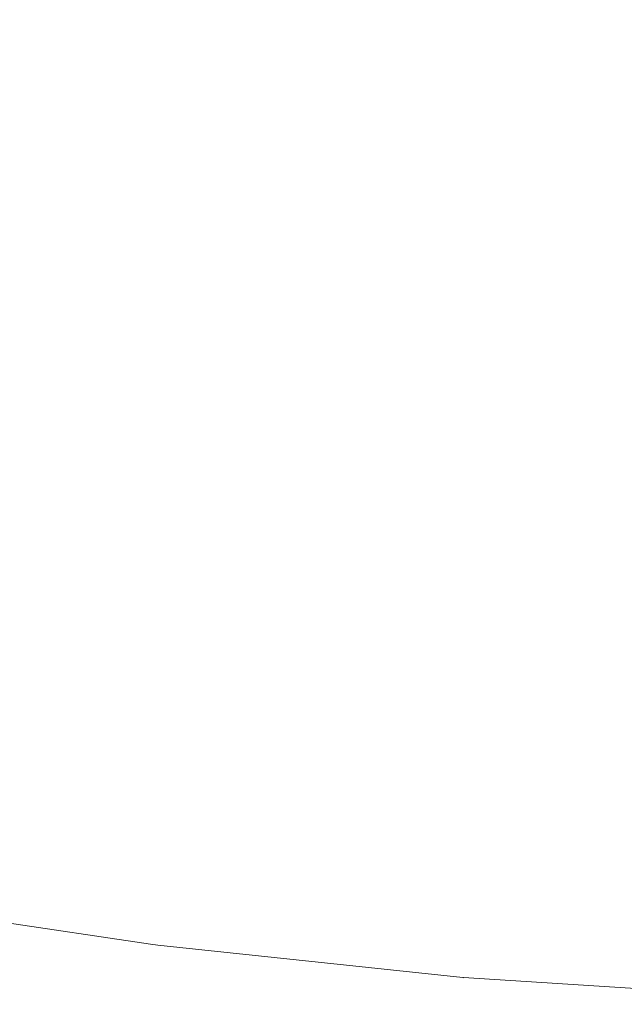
# Model space of a CAD drawing. Header units: centimetres. Extents: x -26.3 to 27.5, y 4.2 to 67.9.
# Tile 134 of 256: x -8.0155 to -7.9992, y 4.5002 to 4.5268. Entities that reach past the tile are written whole.
import ezdxf

# ---------------------------------------------------------------- set-up
doc = ezdxf.new("R2010")
doc.units = ezdxf.units.CM
doc.header["$LTSCALE"] = 2.54
doc.layers.add('Lucido design-1', color=7, linetype='Continuous')

# ---------------------------------------------------------------- blocks, each defined once
blk = doc.blocks.new('Gruppo-2-1')
at = {"color": 7, "linetype": 'Continuous', "lineweight": 9}
for points in [[(-25.986537, 5.900212, -1111.014164), (-25.986537, 4.300212, -1111.014164), (27.113463, 4.300212, -1111.014164), (27.113463, 5.900212, -1111.014164)], [(-25.986537, 5.900212, -1147.114164), (-25.986537, 4.300212, -1147.114164), (27.113463, 4.300212, -1147.114164), (27.113463, 5.900212, -1147.114164)]]:
    blk.add_3dface(points, dxfattribs=at)
for points, invisible_edges in [([(-8.008933, 4.52532, -1111.449548), (-8.016336, 4.526428, -1111.449548), (-8.015873, 4.529129, -1111.446444), (-8.008585, 4.528038, -1111.446444)], 15), ([(-8.008933, 4.52532, -1147.549548), (-8.016336, 4.526428, -1147.549548), (-8.015873, 4.529129, -1147.546444), (-8.008585, 4.528038, -1147.546444)], 15), ([(-8.00149, 4.524527, -1111.449548), (-8.008933, 4.52532, -1111.449548), (-8.008585, 4.528038, -1111.446444), (-8.001258, 4.527258, -1111.446444)], 15), ([(-8.00149, 4.524527, -1147.549548), (-8.008933, 4.52532, -1147.549548), (-8.008585, 4.528038, -1147.546444), (-8.001258, 4.527258, -1147.546444)], 15), ([(-7.994021, 4.52405, -1111.449548), (-8.00149, 4.524527, -1111.449548), (-8.001258, 4.527258, -1111.446444), (-7.993904, 4.526789, -1111.446444)], 15), ([(-7.994021, 4.52405, -1147.549548), (-8.00149, 4.524527, -1147.549548), (-8.001258, 4.527258, -1147.546444), (-7.993904, 4.526789, -1147.546444)], 15), ([(-8.009264, 4.522733, -1111.452761), (-8.016776, 4.523858, -1111.452761), (-8.016336, 4.526428, -1111.449548), (-8.008933, 4.52532, -1111.449548)], 15), ([(-8.009264, 4.522733, -1147.552761), (-8.016776, 4.523858, -1147.552761), (-8.016336, 4.526428, -1147.549548), (-8.008933, 4.52532, -1147.549548)], 15), ([(-8.001712, 4.521928, -1111.452761), (-8.009264, 4.522733, -1111.452761), (-8.008933, 4.52532, -1111.449548), (-8.00149, 4.524527, -1111.449548)], 15), ([(-8.001712, 4.521928, -1147.552761), (-8.009264, 4.522733, -1147.552761), (-8.008933, 4.52532, -1147.549548), (-8.00149, 4.524527, -1147.549548)], 15), ([(-7.994131, 4.521445, -1111.452761), (-8.001712, 4.521928, -1111.452761), (-8.00149, 4.524527, -1111.449548), (-7.994021, 4.52405, -1111.449548)], 15), ([(-7.994131, 4.521445, -1147.552761), (-8.001712, 4.521928, -1147.552761), (-8.00149, 4.524527, -1147.549548), (-7.994021, 4.52405, -1147.549548)], 15), ([(-8.009578, 4.520283, -1111.456076), (-8.017194, 4.521423, -1111.456076), (-8.016776, 4.523858, -1111.452761), (-8.009264, 4.522733, -1111.452761)], 15), ([(-8.009578, 4.520283, -1147.556076), (-8.017194, 4.521423, -1147.556076), (-8.016776, 4.523858, -1147.552761), (-8.009264, 4.522733, -1147.552761)], 15), ([(-8.001921, 4.519467, -1111.456076), (-8.009578, 4.520283, -1111.456076), (-8.009264, 4.522733, -1111.452761), (-8.001712, 4.521928, -1111.452761)], 15), ([(-8.001921, 4.519467, -1147.556076), (-8.009578, 4.520283, -1147.556076), (-8.009264, 4.522733, -1147.552761), (-8.001712, 4.521928, -1147.552761)], 15), ([(-7.994236, 4.518977, -1111.456076), (-8.001921, 4.519467, -1111.456076), (-8.001712, 4.521928, -1111.452761), (-7.994131, 4.521445, -1111.452761)], 15), ([(-7.994236, 4.518977, -1147.556076), (-8.001921, 4.519467, -1147.556076), (-8.001712, 4.521928, -1147.552761), (-7.994131, 4.521445, -1147.552761)], 15), ([(-8.009874, 4.517972, -1111.459487), (-8.017588, 4.519127, -1111.459487), (-8.017194, 4.521423, -1111.456076), (-8.009578, 4.520283, -1111.456076)], 15), ([(-8.009874, 4.517972, -1147.559487), (-8.017588, 4.519127, -1147.559487), (-8.017194, 4.521423, -1147.556076), (-8.009578, 4.520283, -1147.556076)], 15), ([(-8.002119, 4.517146, -1111.459487), (-8.009874, 4.517972, -1111.459487), (-8.009578, 4.520283, -1111.456076), (-8.001921, 4.519467, -1111.456076)], 15), ([(-8.002119, 4.517146, -1147.559487), (-8.009874, 4.517972, -1147.559487), (-8.009578, 4.520283, -1147.556076), (-8.001921, 4.519467, -1147.556076)], 15), ([(-7.994335, 4.51665, -1111.459487), (-8.002119, 4.517146, -1111.459487), (-8.001921, 4.519467, -1111.456076), (-7.994236, 4.518977, -1111.456076)], 15), ([(-7.994335, 4.51665, -1147.559487), (-8.002119, 4.517146, -1147.559487), (-8.001921, 4.519467, -1147.556076), (-7.994236, 4.518977, -1147.556076)], 15), ([(-8.010152, 4.515805, -1111.462988), (-8.017957, 4.516973, -1111.462988), (-8.017588, 4.519127, -1111.459487), (-8.009874, 4.517972, -1111.459487)], 15), ([(-8.010152, 4.515805, -1147.562988), (-8.017957, 4.516973, -1147.562988), (-8.017588, 4.519127, -1147.559487), (-8.009874, 4.517972, -1147.559487)], 15), ([(-8.002304, 4.514969, -1111.462988), (-8.010152, 4.515805, -1111.462988), (-8.009874, 4.517972, -1111.459487), (-8.002119, 4.517146, -1111.459487)], 15), ([(-8.002304, 4.514969, -1147.562988), (-8.010152, 4.515805, -1147.562988), (-8.009874, 4.517972, -1147.559487), (-8.002119, 4.517146, -1147.559487)], 15), ([(-7.994428, 4.514467, -1111.462988), (-8.002304, 4.514969, -1111.462988), (-8.002119, 4.517146, -1111.459487), (-7.994335, 4.51665, -1111.459487)], 15), ([(-7.994428, 4.514467, -1147.562988), (-8.002304, 4.514969, -1147.562988), (-8.002119, 4.517146, -1147.559487), (-7.994335, 4.51665, -1147.559487)], 15), ([(-8.01041, 4.513785, -1111.466573), (-8.018301, 4.514966, -1111.466573), (-8.017957, 4.516973, -1111.462988), (-8.010152, 4.515805, -1111.462988)], 15), ([(-8.01041, 4.513785, -1147.566573), (-8.018301, 4.514966, -1147.566573), (-8.017957, 4.516973, -1147.562988), (-8.010152, 4.515805, -1147.562988)], 15), ([(-8.002477, 4.51294, -1111.466573), (-8.01041, 4.513785, -1111.466573), (-8.010152, 4.515805, -1111.462988), (-8.002304, 4.514969, -1111.462988)], 15), ([(-8.002477, 4.51294, -1147.566573), (-8.01041, 4.513785, -1147.566573), (-8.010152, 4.515805, -1147.562988), (-8.002304, 4.514969, -1147.562988)], 15), ([(-8.01065, 4.511914, -1111.470236), (-8.01862, 4.513107, -1111.470236), (-8.018301, 4.514966, -1111.466573), (-8.01041, 4.513785, -1111.466573)], 15), ([(-8.01065, 4.511914, -1147.570236), (-8.01862, 4.513107, -1147.570236), (-8.018301, 4.514966, -1147.566573), (-8.01041, 4.513785, -1147.566573)], 15), ([(-7.994514, 4.512432, -1111.466573), (-8.002477, 4.51294, -1111.466573), (-8.002304, 4.514969, -1111.462988), (-7.994428, 4.514467, -1111.462988)], 15), ([(-7.994514, 4.512432, -1147.566573), (-8.002477, 4.51294, -1147.566573), (-8.002304, 4.514969, -1147.562988), (-7.994428, 4.514467, -1147.562988)], 15), ([(-8.002637, 4.511061, -1111.470236), (-8.01065, 4.511914, -1111.470236), (-8.01041, 4.513785, -1111.466573), (-8.002477, 4.51294, -1111.466573)], 15), ([(-8.002637, 4.511061, -1147.570236), (-8.01065, 4.511914, -1147.570236), (-8.01041, 4.513785, -1147.566573), (-8.002477, 4.51294, -1147.566573)], 15), ([(-8.01087, 4.510197, -1111.473971), (-8.018912, 4.511401, -1111.473971), (-8.01862, 4.513107, -1111.470236), (-8.01065, 4.511914, -1111.470236)], 15), ([(-8.01087, 4.510197, -1147.573971), (-8.018912, 4.511401, -1147.573971), (-8.01862, 4.513107, -1147.570236), (-8.01065, 4.511914, -1147.570236)], 15), ([(-7.994594, 4.510548, -1111.470236), (-8.002637, 4.511061, -1111.470236), (-8.002477, 4.51294, -1111.466573), (-7.994514, 4.512432, -1111.466573)], 15), ([(-7.994594, 4.510548, -1147.570236), (-8.002637, 4.511061, -1147.570236), (-8.002477, 4.51294, -1147.566573), (-7.994514, 4.512432, -1147.566573)], 15), ([(-8.002783, 4.509335, -1111.473971), (-8.01087, 4.510197, -1111.473971), (-8.01065, 4.511914, -1111.470236), (-8.002637, 4.511061, -1111.470236)], 15), ([(-8.002783, 4.509335, -1147.573971), (-8.01087, 4.510197, -1147.573971), (-8.01065, 4.511914, -1147.570236), (-8.002637, 4.511061, -1147.570236)], 15), ([(-8.01107, 4.508634, -1111.47777), (-8.019179, 4.509848, -1111.47777), (-8.018912, 4.511401, -1111.473971), (-8.01087, 4.510197, -1111.473971)], 15), ([(-8.01107, 4.508634, -1147.57777), (-8.019179, 4.509848, -1147.57777), (-8.018912, 4.511401, -1147.573971), (-8.01087, 4.510197, -1147.573971)], 15), ([(-7.994668, 4.508818, -1111.473971), (-8.002783, 4.509335, -1111.473971), (-8.002637, 4.511061, -1111.470236), (-7.994594, 4.510548, -1111.470236)], 15), ([(-7.994668, 4.508818, -1147.573971), (-8.002783, 4.509335, -1147.573971), (-8.002637, 4.511061, -1147.570236), (-7.994594, 4.510548, -1147.570236)], 15), ([(-8.002917, 4.507766, -1111.47777), (-8.01107, 4.508634, -1111.47777), (-8.01087, 4.510197, -1111.473971), (-8.002783, 4.509335, -1111.473971)], 15), ([(-8.002917, 4.507766, -1147.57777), (-8.01107, 4.508634, -1147.57777), (-8.01087, 4.510197, -1147.573971), (-8.002783, 4.509335, -1147.573971)], 15), ([(-8.01125, 4.507229, -1111.481627), (-8.019418, 4.508452, -1111.481627), (-8.019179, 4.509848, -1111.47777), (-8.01107, 4.508634, -1111.47777)], 15), ([(-8.01125, 4.507229, -1147.581627), (-8.019418, 4.508452, -1147.581627), (-8.019179, 4.509848, -1147.57777), (-8.01107, 4.508634, -1147.57777)], 15), ([(-7.994735, 4.507244, -1111.47777), (-8.002917, 4.507766, -1111.47777), (-8.002783, 4.509335, -1111.473971), (-7.994668, 4.508818, -1111.473971)], 15), ([(-7.994735, 4.507244, -1147.57777), (-8.002917, 4.507766, -1147.57777), (-8.002783, 4.509335, -1147.573971), (-7.994668, 4.508818, -1147.573971)], 15), ([(-8.003037, 4.506354, -1111.481627), (-8.01125, 4.507229, -1111.481627), (-8.01107, 4.508634, -1111.47777), (-8.002917, 4.507766, -1111.47777)], 15), ([(-8.003037, 4.506354, -1147.581627), (-8.01125, 4.507229, -1147.581627), (-8.01107, 4.508634, -1147.57777), (-8.002917, 4.507766, -1147.57777)], 15), ([(-8.011409, 4.505983, -1111.485536), (-8.01963, 4.507214, -1111.485536), (-8.019418, 4.508452, -1111.481627), (-8.01125, 4.507229, -1111.481627)], 15), ([(-8.011409, 4.505983, -1147.585536), (-8.01963, 4.507214, -1147.585536), (-8.019418, 4.508452, -1147.581627), (-8.01125, 4.507229, -1147.581627)], 15), ([(-7.994795, 4.505829, -1111.481627), (-8.003037, 4.506354, -1111.481627), (-8.002917, 4.507766, -1111.47777), (-7.994735, 4.507244, -1111.47777)], 15), ([(-7.994795, 4.505829, -1147.581627), (-8.003037, 4.506354, -1147.581627), (-8.002917, 4.507766, -1147.57777), (-7.994735, 4.507244, -1147.57777)], 15), ([(-8.011548, 4.504899, -1111.489489), (-8.019815, 4.506136, -1111.489489), (-8.01963, 4.507214, -1111.485536), (-8.011409, 4.505983, -1111.485536)], 15), ([(-8.011548, 4.504899, -1147.589489), (-8.019815, 4.506136, -1147.589489), (-8.01963, 4.507214, -1147.585536), (-8.011409, 4.505983, -1147.585536)], 15), ([(-8.003144, 4.505103, -1111.485536), (-8.011409, 4.505983, -1111.485536), (-8.01125, 4.507229, -1111.481627), (-8.003037, 4.506354, -1111.481627)], 15), ([(-8.003144, 4.505103, -1147.585536), (-8.011409, 4.505983, -1147.585536), (-8.01125, 4.507229, -1147.581627), (-8.003037, 4.506354, -1147.581627)], 15), ([(-7.994848, 4.504574, -1111.485536), (-8.003144, 4.505103, -1111.485536), (-8.003037, 4.506354, -1111.481627), (-7.994795, 4.505829, -1111.481627)], 15), ([(-7.994848, 4.504574, -1147.585536), (-8.003144, 4.505103, -1147.585536), (-8.003037, 4.506354, -1147.581627), (-7.994795, 4.505829, -1147.581627)], 15), ([(-8.011666, 4.503977, -1111.493481), (-8.019972, 4.50522, -1111.493481), (-8.019815, 4.506136, -1111.489489), (-8.011548, 4.504899, -1111.489489)], 15), ([(-8.011666, 4.503977, -1147.593481), (-8.019972, 4.50522, -1147.593481), (-8.019815, 4.506136, -1147.589489), (-8.011548, 4.504899, -1147.589489)], 15), ([(-8.003236, 4.504013, -1111.489489), (-8.011548, 4.504899, -1111.489489), (-8.011409, 4.505983, -1111.485536), (-8.003144, 4.505103, -1111.485536)], 15), ([(-8.003236, 4.504013, -1147.589489), (-8.011548, 4.504899, -1147.589489), (-8.011409, 4.505983, -1147.585536), (-8.003144, 4.505103, -1147.585536)], 15), ([(-8.011763, 4.503218, -1111.497503), (-8.020101, 4.504466, -1111.497503), (-8.019972, 4.50522, -1111.493481), (-8.011666, 4.503977, -1111.493481)], 15), ([(-8.011763, 4.503218, -1147.597503), (-8.020101, 4.504466, -1147.597503), (-8.019972, 4.50522, -1147.593481), (-8.011666, 4.503977, -1147.593481)], 15), ([(-8.003315, 4.503087, -1111.493481), (-8.011666, 4.503977, -1111.493481), (-8.011548, 4.504899, -1111.489489), (-8.003236, 4.504013, -1111.489489)], 15), ([(-8.003315, 4.503087, -1147.593481), (-8.011666, 4.503977, -1147.593481), (-8.011548, 4.504899, -1147.589489), (-8.003236, 4.504013, -1147.589489)], 15), ([(-7.994894, 4.503481, -1111.489489), (-8.003236, 4.504013, -1111.489489), (-8.003144, 4.505103, -1111.485536), (-7.994848, 4.504574, -1111.485536)], 15), ([(-7.994894, 4.503481, -1147.589489), (-8.003236, 4.504013, -1147.589489), (-8.003144, 4.505103, -1147.585536), (-7.994848, 4.504574, -1147.585536)], 15), ([(-8.011839, 4.502624, -1111.50155), (-8.020203, 4.503876, -1111.50155), (-8.020101, 4.504466, -1111.497503), (-8.011763, 4.503218, -1111.497503)], 15), ([(-8.011839, 4.502624, -1147.60155), (-8.020203, 4.503876, -1147.60155), (-8.020101, 4.504466, -1147.597503), (-8.011763, 4.503218, -1147.597503)], 15), ([(-8.011894, 4.502195, -1111.505614), (-8.020276, 4.50345, -1111.505614), (-8.020203, 4.503876, -1111.50155), (-8.011839, 4.502624, -1111.50155)], 15), ([(-8.011894, 4.502195, -1147.605614), (-8.020276, 4.50345, -1147.605614), (-8.020203, 4.503876, -1147.60155), (-8.011839, 4.502624, -1147.60155)], 15), ([(-8.00338, 4.502325, -1111.497503), (-8.011763, 4.503218, -1111.497503), (-8.011666, 4.503977, -1111.493481), (-8.003315, 4.503087, -1111.493481)], 15), ([(-8.00338, 4.502325, -1147.597503), (-8.011763, 4.503218, -1147.597503), (-8.011666, 4.503977, -1147.593481), (-8.003315, 4.503087, -1147.593481)], 15), ([(-7.994934, 4.502553, -1111.493481), (-8.003315, 4.503087, -1111.493481), (-8.003236, 4.504013, -1111.489489), (-7.994894, 4.503481, -1111.489489)], 15), ([(-7.994934, 4.502553, -1147.593481), (-8.003315, 4.503087, -1147.593481), (-8.003236, 4.504013, -1147.589489), (-7.994894, 4.503481, -1147.589489)], 15), ([(-8.011928, 4.501931, -1111.509689), (-8.020321, 4.503188, -1111.509689), (-8.020276, 4.50345, -1111.505614), (-8.011894, 4.502195, -1111.505614)], 15), ([(-8.011928, 4.501931, -1147.609689), (-8.020321, 4.503188, -1147.609689), (-8.020276, 4.50345, -1147.605614), (-8.011894, 4.502195, -1147.605614)], 15), ([(-8.011964, 4.501656, -1111.720125), (-8.020368, 4.502914, -1111.720125), (-8.020341, 4.50307, -1111.716136), (-8.011943, 4.501813, -1111.716136)], 15), ([(-8.011964, 4.501656, -1147.820125), (-8.020368, 4.502914, -1147.820125), (-8.020341, 4.50307, -1147.816136), (-8.011943, 4.501813, -1147.816136)], 15), ([(-8.019928, 4.503028, -1111.714164), (-8.011941, 4.501832, -1111.714164), (-8.011943, 4.501813, -1111.716136), (-8.020341, 4.50307, -1111.716136)], 14), ([(-8.019928, 4.503028, -1147.814164), (-8.011941, 4.501832, -1147.814164), (-8.011943, 4.501813, -1147.816136), (-8.020341, 4.50307, -1147.816136)], 14), ([(-8.011941, 4.501833, -1111.513619), (-8.020337, 4.50309, -1111.513619), (-8.020321, 4.503188, -1111.509689), (-8.011928, 4.501931, -1111.509689)], 15), ([(-8.011941, 4.501833, -1147.613619), (-8.020337, 4.50309, -1147.613619), (-8.020321, 4.503188, -1147.609689), (-8.011928, 4.501931, -1147.609689)], 15), ([(-8.020337, 4.50309, -1111.513619), (-8.011941, 4.501833, -1111.513619), (-8.011941, 4.501832, -1111.514164), (-8.019928, 4.503028, -1111.514164)], 11), ([(-8.020337, 4.50309, -1147.613619), (-8.011941, 4.501833, -1147.613619), (-8.011941, 4.501832, -1147.614164), (-8.019928, 4.503028, -1147.614164)], 11), ([(-8.011941, 4.501832, -1111.714164), (-8.019928, 4.503028, -1111.714164), (-8.019928, 4.503028, -1111.514164), (-8.011941, 4.501832, -1111.514164)], 10), ([(-8.011941, 4.501832, -1147.814164), (-8.019928, 4.503028, -1147.814164), (-8.019928, 4.503028, -1147.614164), (-8.011941, 4.501832, -1147.614164)], 10), ([(-8.003431, 4.501728, -1111.50155), (-8.011839, 4.502624, -1111.50155), (-8.011763, 4.503218, -1111.497503), (-8.00338, 4.502325, -1111.497503)], 15), ([(-8.003431, 4.501728, -1147.60155), (-8.011839, 4.502624, -1147.60155), (-8.011763, 4.503218, -1147.597503), (-8.00338, 4.502325, -1147.597503)], 15), ([(-7.994966, 4.501789, -1111.497503), (-8.00338, 4.502325, -1111.497503), (-8.003315, 4.503087, -1111.493481), (-7.994934, 4.502553, -1111.493481)], 15), ([(-7.994966, 4.501789, -1147.597503), (-8.00338, 4.502325, -1147.597503), (-8.003315, 4.503087, -1147.593481), (-7.994934, 4.502553, -1147.593481)], 15), ([(-8.012004, 4.50134, -1111.724109), (-8.020421, 4.5026, -1111.724109), (-8.020368, 4.502914, -1111.720125), (-8.011964, 4.501656, -1111.720125)], 15), ([(-8.012004, 4.50134, -1147.824109), (-8.020421, 4.5026, -1147.824109), (-8.020368, 4.502914, -1147.820125), (-8.011964, 4.501656, -1147.820125)], 15), ([(-8.012065, 4.500866, -1111.728083), (-8.020502, 4.502129, -1111.728083), (-8.020421, 4.5026, -1111.724109), (-8.012004, 4.50134, -1111.724109)], 15), ([(-8.012065, 4.500866, -1147.828083), (-8.020502, 4.502129, -1147.828083), (-8.020421, 4.5026, -1147.824109), (-8.012004, 4.50134, -1147.824109)], 15), ([(-8.003468, 4.501297, -1111.505614), (-8.011894, 4.502195, -1111.505614), (-8.011839, 4.502624, -1111.50155), (-8.003431, 4.501728, -1111.50155)], 15), ([(-8.003468, 4.501297, -1147.605614), (-8.011894, 4.502195, -1147.605614), (-8.011839, 4.502624, -1147.60155), (-8.003431, 4.501728, -1147.60155)], 15), ([(-8.00349, 4.501032, -1111.509689), (-8.011928, 4.501931, -1111.509689), (-8.011894, 4.502195, -1111.505614), (-8.003468, 4.501297, -1111.505614)], 15), ([(-8.00349, 4.501032, -1147.609689), (-8.011928, 4.501931, -1147.609689), (-8.011894, 4.502195, -1147.605614), (-8.003468, 4.501297, -1147.605614)], 15), ([(-7.994992, 4.50119, -1111.50155), (-8.003431, 4.501728, -1111.50155), (-8.00338, 4.502325, -1111.497503), (-7.994966, 4.501789, -1111.497503)], 15), ([(-7.994992, 4.50119, -1147.60155), (-8.003431, 4.501728, -1147.60155), (-8.00338, 4.502325, -1147.597503), (-7.994966, 4.501789, -1147.597503)], 15), ([(-8.012146, 4.500234, -1111.73204), (-8.02061, 4.501501, -1111.73204), (-8.020502, 4.502129, -1111.728083), (-8.012065, 4.500866, -1111.728083)], 15), ([(-8.012146, 4.500234, -1147.83204), (-8.02061, 4.501501, -1147.83204), (-8.020502, 4.502129, -1147.828083), (-8.012065, 4.500866, -1147.828083)], 15), ([(-8.003498, 4.500934, -1111.513619), (-8.011941, 4.501833, -1111.513619), (-8.011928, 4.501931, -1111.509689), (-8.00349, 4.501032, -1111.509689)], 15), ([(-8.003498, 4.500934, -1147.613619), (-8.011941, 4.501833, -1147.613619), (-8.011928, 4.501931, -1147.609689), (-8.00349, 4.501032, -1147.609689)], 15), ([(-8.003541, 4.500439, -1111.724109), (-8.012004, 4.50134, -1111.724109), (-8.011964, 4.501656, -1111.720125), (-8.003514, 4.500755, -1111.720125)], 15), ([(-8.003541, 4.500439, -1147.824109), (-8.012004, 4.50134, -1147.824109), (-8.011964, 4.501656, -1147.820125), (-8.003514, 4.500755, -1147.820125)], 15), ([(-8.003514, 4.500755, -1111.720125), (-8.011964, 4.501656, -1111.720125), (-8.011943, 4.501813, -1111.716136), (-8.0035, 4.500913, -1111.716136)], 15), ([(-8.003514, 4.500755, -1147.820125), (-8.011964, 4.501656, -1147.820125), (-8.011943, 4.501813, -1147.816136), (-8.0035, 4.500913, -1147.816136)], 15), ([(-8.011943, 4.501813, -1111.716136), (-8.011941, 4.501832, -1111.714164), (-8.01175, 4.501812, -1111.714164)], 9), ([(-8.011943, 4.501813, -1147.816136), (-8.011941, 4.501832, -1147.814164), (-8.01175, 4.501812, -1147.814164)], 9), ([(-8.0035, 4.500913, -1111.716136), (-8.011943, 4.501813, -1111.716136), (-8.01175, 4.501812, -1111.714164), (-8.003522, 4.500935, -1111.714164)], 11), ([(-8.0035, 4.500913, -1147.816136), (-8.011943, 4.501813, -1147.816136), (-8.01175, 4.501812, -1147.814164), (-8.003522, 4.500935, -1147.814164)], 11), ([(-8.011941, 4.501833, -1111.513619), (-8.003498, 4.500934, -1111.513619), (-8.003522, 4.500935, -1111.514164), (-8.01175, 4.501812, -1111.514164)], 11), ([(-8.01175, 4.501812, -1111.514164), (-8.011941, 4.501832, -1111.514164), (-8.011941, 4.501833, -1111.513619)], 10), ([(-8.011941, 4.501833, -1147.613619), (-8.003498, 4.500934, -1147.613619), (-8.003522, 4.500935, -1147.614164), (-8.01175, 4.501812, -1147.614164)], 11), ([(-8.01175, 4.501812, -1147.614164), (-8.011941, 4.501832, -1147.614164), (-8.011941, 4.501833, -1147.613619)], 10), ([(-8.011941, 4.501832, -1111.514164), (-8.01175, 4.501812, -1111.514164), (-8.01175, 4.501812, -1111.714164), (-8.011941, 4.501832, -1111.714164)], 10), ([(-8.011941, 4.501832, -1147.614164), (-8.01175, 4.501812, -1147.614164), (-8.01175, 4.501812, -1147.814164), (-8.011941, 4.501832, -1147.814164)], 10), ([(-8.01175, 4.501812, -1111.714164), (-8.01175, 4.501812, -1111.514164), (-8.003522, 4.500935, -1111.514164), (-8.003522, 4.500935, -1111.714164)], 5), ([(-8.01175, 4.501812, -1147.814164), (-8.01175, 4.501812, -1147.614164), (-8.003522, 4.500935, -1147.614164), (-8.003522, 4.500935, -1147.814164)], 5), ([(-7.99501, 4.500758, -1111.505614), (-8.003468, 4.501297, -1111.505614), (-8.003431, 4.501728, -1111.50155), (-7.994992, 4.50119, -1111.50155)], 15), ([(-7.99501, 4.500758, -1147.605614), (-8.003468, 4.501297, -1147.605614), (-8.003431, 4.501728, -1147.60155), (-7.994992, 4.50119, -1147.60155)], 15), ([(-8.012247, 4.499444, -1111.735974), (-8.020744, 4.500716, -1111.735974), (-8.02061, 4.501501, -1111.73204), (-8.012146, 4.500234, -1111.73204)], 15), ([(-8.012247, 4.499444, -1147.835974), (-8.020744, 4.500716, -1147.835974), (-8.02061, 4.501501, -1147.83204), (-8.012146, 4.500234, -1147.83204)], 15), ([(-8.003581, 4.499963, -1111.728083), (-8.012065, 4.500866, -1111.728083), (-8.012004, 4.50134, -1111.724109), (-8.003541, 4.500439, -1111.724109)], 15), ([(-8.003581, 4.499963, -1147.828083), (-8.012065, 4.500866, -1147.828083), (-8.012004, 4.50134, -1147.824109), (-8.003541, 4.500439, -1147.824109)], 15), ([(-7.995021, 4.500492, -1111.509689), (-8.00349, 4.501032, -1111.509689), (-8.003468, 4.501297, -1111.505614), (-7.99501, 4.500758, -1111.505614)], 15), ([(-7.995021, 4.500492, -1147.609689), (-8.00349, 4.501032, -1147.609689), (-8.003468, 4.501297, -1147.605614), (-7.99501, 4.500758, -1147.605614)], 15), ([(-8.003635, 4.499327, -1111.73204), (-8.012146, 4.500234, -1111.73204), (-8.012065, 4.500866, -1111.728083), (-8.003581, 4.499963, -1111.728083)], 15), ([(-8.003635, 4.499327, -1147.83204), (-8.012146, 4.500234, -1147.83204), (-8.012065, 4.500866, -1147.828083), (-8.003581, 4.499963, -1147.828083)], 15), ([(-8.003522, 4.500935, -1111.714164), (-8.003499, 4.500933, -1111.714164), (-8.0035, 4.500913, -1111.716136)], 10), ([(-8.003499, 4.500933, -1111.714164), (-8.003522, 4.500935, -1111.714164), (-8.003522, 4.500935, -1111.514164), (-8.003499, 4.500933, -1111.514164)], 10), ([(-8.003498, 4.500934, -1111.513619), (-8.003499, 4.500933, -1111.514164), (-8.003522, 4.500935, -1111.514164)], 9), ([(-8.003522, 4.500935, -1147.814164), (-8.003499, 4.500933, -1147.814164), (-8.0035, 4.500913, -1147.816136)], 10), ([(-8.003499, 4.500933, -1147.814164), (-8.003522, 4.500935, -1147.814164), (-8.003522, 4.500935, -1147.614164), (-8.003499, 4.500933, -1147.614164)], 10), ([(-8.003498, 4.500934, -1147.613619), (-8.003499, 4.500933, -1147.614164), (-8.003522, 4.500935, -1147.614164)], 9), ([(-7.995033, 4.500215, -1111.720125), (-8.003514, 4.500755, -1111.720125), (-8.0035, 4.500913, -1111.716136), (-7.995026, 4.500373, -1111.716136)], 15), ([(-7.995033, 4.500215, -1147.820125), (-8.003514, 4.500755, -1147.820125), (-8.0035, 4.500913, -1147.816136), (-7.995026, 4.500373, -1147.816136)], 15), ([(-7.995026, 4.500373, -1111.716136), (-8.0035, 4.500913, -1111.716136), (-8.003499, 4.500933, -1111.714164), (-7.995257, 4.500407, -1111.714164)], 11), ([(-7.995026, 4.500373, -1147.816136), (-8.0035, 4.500913, -1147.816136), (-8.003499, 4.500933, -1147.814164), (-7.995257, 4.500407, -1147.814164)], 11), ([(-7.995257, 4.500407, -1111.514164), (-8.003499, 4.500933, -1111.514164), (-8.003498, 4.500934, -1111.513619), (-7.995026, 4.500394, -1111.513619)], 14), ([(-7.995257, 4.500407, -1147.614164), (-8.003499, 4.500933, -1147.614164), (-8.003498, 4.500934, -1147.613619), (-7.995026, 4.500394, -1147.613619)], 14), ([(-8.003499, 4.500933, -1111.514164), (-7.995257, 4.500407, -1111.514164), (-7.995257, 4.500407, -1111.714164), (-8.003499, 4.500933, -1111.714164)], 10), ([(-8.003499, 4.500933, -1147.614164), (-7.995257, 4.500407, -1147.614164), (-7.995257, 4.500407, -1147.814164), (-8.003499, 4.500933, -1147.814164)], 10), ([(-7.995026, 4.500394, -1111.513619), (-8.003498, 4.500934, -1111.513619), (-8.00349, 4.501032, -1111.509689), (-7.995021, 4.500492, -1111.509689)], 15), ([(-7.995026, 4.500394, -1147.613619), (-8.003498, 4.500934, -1147.613619), (-8.00349, 4.501032, -1147.609689), (-7.995021, 4.500492, -1147.609689)], 15), ([(-8.012368, 4.498497, -1111.739877), (-8.020906, 4.499775, -1111.739877), (-8.020744, 4.500716, -1111.735974), (-8.012247, 4.499444, -1111.735974)], 15), ([(-8.012368, 4.498497, -1147.839877), (-8.020906, 4.499775, -1147.839877), (-8.020744, 4.500716, -1147.835974), (-8.012247, 4.499444, -1147.835974)], 15), ([(-7.995047, 4.499897, -1111.724109), (-8.003541, 4.500439, -1111.724109), (-8.003514, 4.500755, -1111.720125), (-7.995033, 4.500215, -1111.720125)], 15), ([(-7.995047, 4.499897, -1147.824109), (-8.003541, 4.500439, -1147.824109), (-8.003514, 4.500755, -1147.820125), (-7.995033, 4.500215, -1147.820125)], 15), ([(-7.995067, 4.49942, -1111.728083), (-8.003581, 4.499963, -1111.728083), (-8.003541, 4.500439, -1111.724109), (-7.995047, 4.499897, -1111.724109)], 15), ([(-7.995067, 4.49942, -1147.828083), (-8.003581, 4.499963, -1147.828083), (-8.003541, 4.500439, -1147.824109), (-7.995047, 4.499897, -1147.824109)], 15), ([(-8.003703, 4.498534, -1111.735974), (-8.012247, 4.499444, -1111.735974), (-8.012146, 4.500234, -1111.73204), (-8.003635, 4.499327, -1111.73204)], 15), ([(-8.003703, 4.498534, -1147.835974), (-8.012247, 4.499444, -1147.835974), (-8.012146, 4.500234, -1147.83204), (-8.003635, 4.499327, -1147.83204)], 15)]:
    blk.add_3dface(points, dxfattribs=dict(at, invisible_edges=invisible_edges))
blk = doc.blocks.new('Gruppo-3-1')
at = {"color": 7}
blk.add_blockref('Gruppo-2-1', (0, 0), dxfattribs=at)

msp = doc.modelspace()

# ---------------------------------------------------------------- block references
at = {"layer": 'Lucido design-1', "color": 7}
msp.add_blockref('Gruppo-3-1', (0, 0), dxfattribs=at)

doc.saveas('drawing.dxf')
